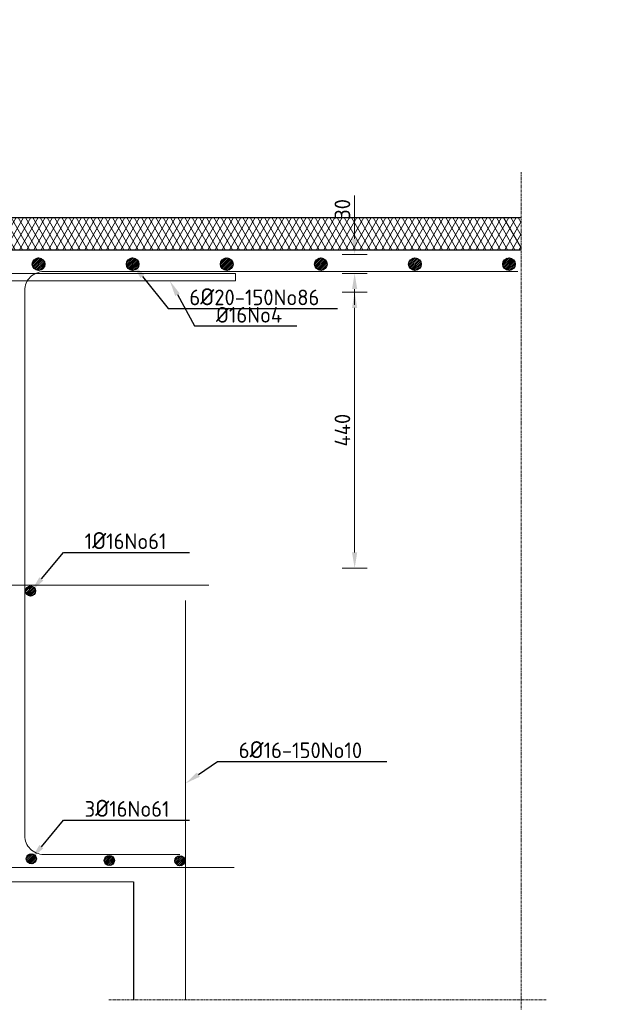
# Model space of a CAD drawing. Header units: millimetres. Extents: x -8028558 to 327273, y -63352 to 83293.
# Tile 77 of 195: x 102078 to 103005, y -24866 to -23295. Entities that reach past the tile are written whole.
import ezdxf
from ezdxf import colors
from ezdxf.entities.mleader import LeaderData, LeaderLine
from ezdxf.math import Vec2, Vec3

# ---------------------------------------------------------------- set-up
doc = ezdxf.new("R2010")
doc.units = ezdxf.units.MM
doc.linetypes.add('XX-AFBREEK', pattern=[7, 4, -1, 1, -1])
for name, color, linetype, lineweight in [('B-CO-BC-AFBREEKLIJN-G', 7, 'XX-AFBREEK', 18), ('B-CO-BC-BETONVORM-AD', 252, 'Continuous', 18), ('B-CO-BC-BETONVORM-GD', 90, 'Continuous', 25), ('B-CO-BC-WAPENING-GD', 130, 'Continuous', 25), ('B-CO-BC-WAPENING_HOOFDWAPENING-G', 170, 'Continuous', 18), ('B-CO-VH-VERHARDING_ASFALT-A', 252, 'Continuous', 18), ('V-CO-BC-BETONVORM-M', 7, 'Continuous', 18), ('X-XX-AL-VERWIJZING-T25', 7, 'Continuous', 25)]:
    doc.layers.add(name, color=color, linetype=linetype, lineweight=lineweight)
doc.styles.add('NLCS-ISO-MM10-T25', font='NLCS-ISO.ttf', dxfattribs={"height": 25})
doc.dimstyles.new('NLCS-MM10-T25-PIJL_L0_H0', dxfattribs={"dimscale": 10, "dimtxt": 2.5, "dimasz": 2.5, "dimexe": 2, "dimexo": 2, "dimgap": 0.7, "dimtad": 1, "dimdec": 0, "dimzin": 0, "dimdsep": 46, "dimtxsty": 'NLCS-ISO-MM10-T25', "dimcen": 0, "dimdle": 2, "dimclrd": 256, "dimclre": 256, "dimclrt": 256, "dimadec": 0, "dimazin": 0, "dimtfac": 1, "dimtdec": 3, "dimtofl": 0, "dimtmove": 0, "dimatfit": 3, "dimfxl": 2, "dimfxlon": 1, "dimtfillclr": 256, "dimtolj": 1, "dimtzin": 0, "dimlwd": -1, "dimlwe": -1, "dimarcsym": 0})

# ---------------------------------------------------------------- blocks, each defined once
blk = doc.blocks.new('*D2005')
at = {"layer": 'V-CO-BC-BETONVORM-M', "transparency": 16777216}
for p, q in [((101122.3, -24956.8), (101122.3, -24996.8)), ((102259.3, -24956.8), (102259.3, -24996.8)), ((102234.3, -24976.8), (101147.3, -24976.8))]:
    blk.add_line(p, q, dxfattribs=at)
for points in [[(101147.3, -24972.6), (101147.3, -24981), (101122.3, -24976.8)], [(102234.3, -24972.6), (102234.3, -24981), (102259.3, -24976.8)]]:
    blk.add_solid(points, dxfattribs=at)
at = {"layer": 'V-CO-BC-BETONVORM-M', "transparency": 16777216, "insert": (101690.8, -24957.3), "char_height": 25, "attachment_point": 5, "style": 'NLCS-ISO-MM10-T25'}
blk.add_mtext('\\A1;1137', dxfattribs=at)
blk = doc.blocks.new('*D2021')
at = {"layer": 'V-CO-BC-BETONVORM-M', "transparency": 16777216}
for p, q in [((102592.1, -23729.9), (102632.1, -23729.9)), ((102612.1, -24144.9), (102612.1, -23754.9)), ((102592.1, -24169.9), (102632.1, -24169.9))]:
    blk.add_line(p, q, dxfattribs=at)
for points in [[(102607.9, -23754.9), (102616.2, -23754.9), (102612.1, -23729.9)], [(102607.9, -24144.9), (102616.2, -24144.9), (102612.1, -24169.9)]]:
    blk.add_solid(points, dxfattribs=at)
at = {"layer": 'V-CO-BC-BETONVORM-M', "transparency": 16777216, "insert": (102592.6, -23949.9), "char_height": 25, "attachment_point": 5, "rotation": 90, "style": 'NLCS-ISO-MM10-T25'}
blk.add_mtext('\\A1;440', dxfattribs=at)
blk = doc.blocks.new('*D2022')
at = {"layer": 'V-CO-BC-BETONVORM-M', "transparency": 16777216}
for p, q in [((102612.1, -23644.9), (102612.1, -23575.9)), ((102592.1, -23669.9), (102632.1, -23669.9)), ((102592.1, -23699.9), (102632.1, -23699.9)), ((102612.1, -23724.9), (102612.1, -23749.9))]:
    blk.add_line(p, q, dxfattribs=at)
for points in [[(102607.9, -23644.9), (102616.2, -23644.9), (102612.1, -23669.9)], [(102607.9, -23724.9), (102616.2, -23724.9), (102612.1, -23699.9)]]:
    blk.add_solid(points, dxfattribs=at)
at = {"layer": 'V-CO-BC-BETONVORM-M', "transparency": 16777216, "insert": (102592.6, -23597.9), "char_height": 25, "attachment_point": 5, "rotation": 90, "style": 'NLCS-ISO-MM10-T25'}
blk.add_mtext('\\A1;30', dxfattribs=at)

msp = doc.modelspace()

# ---------------------------------------------------------------- hatches: boundary and pattern name
at = {"layer": 'B-CO-BC-BETONVORM-AD'}
h = msp.add_hatch(dxfattribs=at)
h.set_pattern_fill('ACO-BETON_GEWAPEND', color=256, pattern_type=2)
h.set_pattern_definition([(45, (-5644.129, 7407.5256), (-1.414213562, 1.414213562), [])])
edge = h.paths.add_edge_path()
edge.add_arc((102108.2, -23685.1), 10, 180, 540, ccw=False)
h = msp.add_hatch(dxfattribs=at)
h.set_pattern_fill('ACO-BETON_GEWAPEND', color=256, pattern_type=2)
h.set_pattern_definition([(45, (-5794.129, 7407.5256), (-1.414213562, 1.414213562), [])])
edge = h.paths.add_edge_path()
edge.add_arc((102258.2, -23685.1), 10, 180, 540, ccw=False)
h = msp.add_hatch(dxfattribs=at)
h.set_pattern_fill('ACO-BETON_GEWAPEND', color=256, pattern_type=2)
h.set_pattern_definition([(45, (-5944.129, 7407.5256), (-1.414213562, 1.414213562), [])])
edge = h.paths.add_edge_path()
edge.add_arc((102408.2, -23685.1), 10, 180, 540, ccw=False)
h = msp.add_hatch(dxfattribs=at)
h.set_pattern_fill('ACO-BETON_GEWAPEND', color=256, pattern_type=2)
h.set_pattern_definition([(45, (-6094.129, 7407.5256), (-1.414213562, 1.414213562), [])])
edge = h.paths.add_edge_path()
edge.add_arc((102558.2, -23685.1), 10, 180, 540, ccw=False)
h = msp.add_hatch(dxfattribs=at)
h.set_pattern_fill('ACO-BETON_GEWAPEND', color=256, pattern_type=2)
h.set_pattern_definition([(45, (-6244.129, 7407.5256), (-1.414213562, 1.414213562), [])])
edge = h.paths.add_edge_path()
edge.add_arc((102708.2, -23685.1), 10, 180, 540, ccw=False)
h = msp.add_hatch(dxfattribs=at)
h.set_pattern_fill('ACO-BETON_GEWAPEND', color=256, pattern_type=2)
h.set_pattern_definition([(45, (-6394.129, 7407.5256), (-1.414213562, 1.414213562), [])])
edge = h.paths.add_edge_path()
edge.add_arc((102858.2, -23685.1), 10, 180, 540, ccw=False)
h = msp.add_hatch(dxfattribs=at)
h.set_pattern_fill('ACO-BETON_GEWAPEND', color=256, pattern_type=2)
h.set_pattern_definition([(45, (-5635.2576, 7211.3649), (-1.414213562, 1.414213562), [])])
h.paths.add_polyline_path([(102087.5, -24206.4, -1), (102103.5, -24206.4, -1)])
h = msp.add_hatch(dxfattribs=at)
h.set_pattern_fill('ACO-BETON_GEWAPEND', color=256, pattern_type=2)
h.set_pattern_definition([(45, (-5720.094, 7203.0579), (-1.414213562, 1.414213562), [])])
h.paths.add_polyline_path([(102088.7, -24633.4, -1), (102104.7, -24633.4, -1)])
h = msp.add_hatch(dxfattribs=at)
h.set_pattern_fill('ACO-BETON_GEWAPEND', color=256, pattern_type=2)
h.set_pattern_definition([(45, (-5660.6268, 7200.2837), (-1.414213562, 1.414213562), [])])
h.paths.add_polyline_path([(102213, -24636.2, -1), (102229, -24636.2, -1)])
h = msp.add_hatch(dxfattribs=at)
h.set_pattern_fill('ACO-BETON_GEWAPEND', color=256, pattern_type=2)
h.set_pattern_definition([(45, (-5587.5052, 7199.849), (-1.414213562, 1.414213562), [])])
h.paths.add_polyline_path([(102325.6, -24636.6, -1), (102341.6, -24636.6, -1)])
at = {"layer": 'B-CO-VH-VERHARDING_ASFALT-A'}
h = msp.add_hatch(dxfattribs=at)
h.set_pattern_fill('AVH-ASFALT', color=256, scale=10, pattern_type=2)
h.set_pattern_definition([(60, (100013.164, -16118.199), (-8.660254, 5), []), (120, (100013.164, -16118.199), (-8.660254, -5), [])])
h.paths.add_polyline_path([(99749.5, -23669.9), (99748.4, -23612.3), (98919.6, -23613.6), (98919.6, -23669.9)])
h.paths.add_polyline_path([(99748.4, -23612.3), (99749.5, -23669.9), (100567.5, -23669.9), (100568.4, -23610.9), (100098.3, -23611.7), (99833.9, -23612.1)])
h.paths.add_polyline_path([(99833.9, -23612.1), (100098.3, -23611.7), (100093.2, -23611.7)], flags=17)
h.paths.add_polyline_path([(101223.7, -23611), (101224.2, -23662.1), (102029.5, -23611)])
h.paths.add_polyline_path([(102877.5, -23662.1), (102877.5, -23611), (102029.5, -23611), (101224.2, -23662.1), (102042.6, -23662.1)])

# ---------------------------------------------------------------- linework, layer by layer
at = {"layer": 'B-CO-BC-AFBREEKLIJN-G', "flags": 128}
for points in [[(102877.5, -23538.4), (102877.5, -24874.1)], [(102917.3, -24858.2), (102219.6, -24858.2)]]:
    msp.add_lwpolyline(points, dxfattribs=at)
at = {"layer": 'B-CO-BC-BETONVORM-GD', "ltscale": 500, "flags": 128}
for points in [[(101223.7, -23611), (102877.5, -23611)], [(102042.6, -23662.1), (102877.5, -23662.1)], [(101122.3, -24669.9), (102259.3, -24670.4), (102259.3, -24858.2)]]:
    msp.add_lwpolyline(points, dxfattribs=at)
at = {"layer": 'B-CO-BC-WAPENING-GD'}
for centre, radius in [((102108.2, -23685.1), 10), ((102258.2, -23685.1), 10), ((102408.2, -23685.1), 10), ((102558.2, -23685.1), 10), ((102708.2, -23685.1), 10), ((102858.2, -23685.1), 10), ((102095.5, -24206.4), 8), ((102096.7, -24633.4), 8), ((102221, -24636.2), 8), ((102333.6, -24636.6), 8)]:
    msp.add_circle(centre, radius, dxfattribs=at)
at = {"layer": 'B-CO-BC-WAPENING_HOOFDWAPENING-G', "ltscale": 500, "flags": 128}
msp.add_lwpolyline([(101148, -24473.2), (101160, -24473.2), (101160, -23831.9), (101287, -23711.9), (102422.3, -23711.9), (102422.3, -23699.9), (101282.2, -23699.9), (101148, -23826.8)], close=True, dxfattribs=at)
at = {"layer": 'B-CO-BC-WAPENING_HOOFDWAPENING-G', "flags": 128}
msp.add_lwpolyline([(102333.5, -24626.6), (102116.2, -24626.6, -0.414214), (102086.2, -24596.6), (102086.2, -23727, -0.414214), (102116.2, -23697), (102872.2, -23697)], format="xyb", dxfattribs=at)
for points in [[(101580.6, -24197.3), (102379.6, -24197.3)], [(102342.3, -24858.2), (102342.3, -24221.6)], [(101580.6, -24647.2), (102420, -24647.2)]]:
    msp.add_lwpolyline(points, dxfattribs=at)

# ---------------------------------------------------------------- dimensions: what is measured, and where the dimension line sits
at = {"layer": 'V-CO-BC-BETONVORM-M'}
for base, p1, p2, picture, middle in [((102612.1, -23669.9), (102042.3, -23699.9), (102042.3, -23669.9), '*D2022', (102592.6, -23597.9)), ((102612.1, -23729.9), (102042.3, -24169.9), (101402.3, -23729.9), '*D2021', (102592.6, -23949.9))]:
    dim = msp.add_linear_dim(base=base, p1=p1, p2=p2, angle=90, dimstyle='NLCS-MM10-T25-PIJL_L0_H0', dxfattribs=at)
    dim.commit()
    dim.dimension.update_dxf_attribs({"geometry": picture, "text_midpoint": middle})
dim = msp.add_linear_dim(base=(101122.3, -24976.8), p1=(102259.3, -24669.9), p2=(101122.3, -24669.9), dimstyle='NLCS-MM10-T25-PIJL_L0_H0', dxfattribs=at)
dim.commit()
dim.dimension.update_dxf_attribs({"geometry": '*D2005', "text_midpoint": (101690.8, -24957.3)})

# ---------------------------------------------------------------- leaders
at = {"layer": 'X-XX-AL-VERWIJZING-T25'}
ml = msp.add_multileader_mtext('Standard', dxfattribs=at)
ml.set_content('Merk B', color=256, style='NLCS-ISO-MM10-T25')
ml.set_leader_properties(color=256, linetype='ByLayer', lineweight=-1)
ml.build(insert=Vec2(0, 0))
ml.multileader.update_dxf_attribs({"text_left_attachment_type": 5, "text_right_attachment_type": 5, "dogleg_length": 25, "arrow_head_size": 25})
ctx = ml.context
ctx.base_point, ctx.char_height, ctx.arrow_head_size, ctx.landing_gap_size, ctx.plane_origin = Vec3(137517.8, -36029.7), 25, 25, 9, Vec3(137783.2, -36013.1)
ctx.left_attachment, ctx.right_attachment = 5, 5
notes = []
notes.append((ctx, [(0, (0, 0, 0), (0, 0), (1, 0), 1, [])]))
ctx.mtext.insert, ctx.mtext.flow_direction = Vec3(137526.8, -35999.7), 5
ml = msp.add_multileader_mtext('Standard', dxfattribs=at)
ml.set_content('6{\\H1.08333x;Ø}20-150No86', color=256, style='NLCS-ISO-MM10-T25')
ml.set_leader_properties(color=256, linetype='ByLayer', lineweight=-1)
ml.build(insert=Vec2(0, 0))
ml.multileader.update_dxf_attribs({"text_left_attachment_type": 5, "text_right_attachment_type": 5, "dogleg_length": 25, "arrow_head_size": 25})
ctx = ml.context
ctx.base_point, ctx.char_height, ctx.arrow_head_size, ctx.landing_gap_size, ctx.plane_origin = Vec3(102339.7, -23756.1), 25, 25, 9, Vec3(101957.9, -23662.4)
ctx.left_attachment, ctx.right_attachment = 5, 5
notes.append((ctx, [(0, (1, 1, 0), (102314.7, -23756.1), (1, 0), 25, [(0, [(102258.2, -23685.1)], 0, [])])]))
ctx.mtext.insert, ctx.mtext.flow_direction = Vec3(102348.7, -23723.6), 5
ml = msp.add_multileader_mtext('Standard', dxfattribs=at)
ml.set_content('Ø16No4', color=256, style='NLCS-ISO-MM10-T25')
ml.set_leader_properties(color=256, linetype='ByLayer', lineweight=-1)
ml.build(insert=Vec2(0, 0))
ml.multileader.update_dxf_attribs({"text_left_attachment_type": 5, "text_right_attachment_type": 5, "dogleg_length": 25, "arrow_head_size": 25})
ctx = ml.context
ctx.base_point, ctx.char_height, ctx.arrow_head_size, ctx.landing_gap_size, ctx.plane_origin = Vec3(102382, -23783.5), 25, 25, 9, Vec3(101765.5, -23677.2)
ctx.left_attachment, ctx.right_attachment = 5, 5
notes.append((ctx, [(0, (1, 1, 0), (102357, -23783.5), (1, 0), 25, [(0, [(102317.5, -23711.9)], 0, [])])]))
ctx.mtext.insert, ctx.mtext.flow_direction = Vec3(102391, -23753.5), 5
ml = msp.add_multileader_mtext('Standard', dxfattribs=at)
ml.set_content('1{\\H1.08333x;Ø}16No61', color=256, style='NLCS-ISO-MM10-T25')
ml.set_leader_properties(color=256, linetype='ByLayer', lineweight=-1)
ml.build(insert=Vec2(0, 0))
ml.multileader.update_dxf_attribs({"text_left_attachment_type": 5, "text_right_attachment_type": 5, "dogleg_length": 25, "arrow_head_size": 25})
ctx = ml.context
ctx.base_point, ctx.char_height, ctx.arrow_head_size, ctx.landing_gap_size, ctx.plane_origin = Vec3(102172.7, -24145), 25, 25, 9, Vec3(102381.1, -24258)
ctx.left_attachment, ctx.right_attachment = 5, 5
notes.append((ctx, [(1, (1, 1, 0), (102147.7, -24145), (1, 0), 25, [(0, [(102096.7, -24206.4)], 0, [])])]))
ctx.mtext.insert, ctx.mtext.flow_direction = Vec3(102181.7, -24112.5), 5
ml = msp.add_multileader_mtext('Standard', dxfattribs=at)
ml.set_content('6{\\H1.08333x;Ø}16-150No10', color=256, style='NLCS-ISO-MM10-T25')
ml.set_leader_properties(color=256, linetype='ByLayer', lineweight=-1)
ml.build(insert=Vec2(0, 0))
ml.multileader.update_dxf_attribs({"text_left_attachment_type": 5, "text_right_attachment_type": 5, "dogleg_length": 25, "arrow_head_size": 25})
ctx = ml.context
ctx.base_point, ctx.char_height, ctx.arrow_head_size, ctx.landing_gap_size, ctx.plane_origin = Vec3(102418.3, -24478.4), 25, 25, 9, Vec3(102626.7, -24591.5)
ctx.left_attachment, ctx.right_attachment = 5, 5
notes.append((ctx, [(1, (1, 1, 0), (102393.3, -24478.4), (1, 0), 25, [(0, [(102342.3, -24513.4)], 0, [])])]))
ctx.mtext.insert, ctx.mtext.flow_direction = Vec3(102427.3, -24445.9), 5
ml = msp.add_multileader_mtext('Standard', dxfattribs=at)
ml.set_content('3{\\H1.08333x;Ø}16No61', color=256, style='NLCS-ISO-MM10-T25')
ml.set_leader_properties(color=256, linetype='ByLayer', lineweight=-1)
ml.build(insert=Vec2(0, 0))
ml.multileader.update_dxf_attribs({"text_left_attachment_type": 5, "text_right_attachment_type": 5, "dogleg_length": 25, "arrow_head_size": 25})
ctx = ml.context
ctx.base_point, ctx.char_height, ctx.arrow_head_size, ctx.landing_gap_size, ctx.plane_origin = Vec3(102172.7, -24571.9), 25, 25, 9, Vec3(102381.1, -24685)
ctx.left_attachment, ctx.right_attachment = 5, 5
notes.append((ctx, [(1, (1, 1, 0), (102147.7, -24571.9), (1, 0), 25, [(0, [(102096.7, -24633.4)], 0, [])])]))
ctx.mtext.insert, ctx.mtext.flow_direction = Vec3(102181.7, -24539.4), 5
for ctx, leaders in notes:
    for number, flags, end, landing, length, lines in leaders:
        leader = LeaderData()
        leader.index, (leader.has_last_leader_line, leader.has_dogleg_vector, leader.attachment_direction) = number, flags
        leader.last_leader_point, leader.dogleg_vector, leader.dogleg_length = Vec3(end), Vec3(landing), length
        for number, points, colour, breaks in lines:
            line = LeaderLine()
            line.index, line.vertices, line.color, line.breaks = number, Vec3.list(points), colors.encode_raw_color(colour), breaks
            leader.lines.append(line)
        ctx.leaders.append(leader)

doc.saveas('drawing.dxf')
